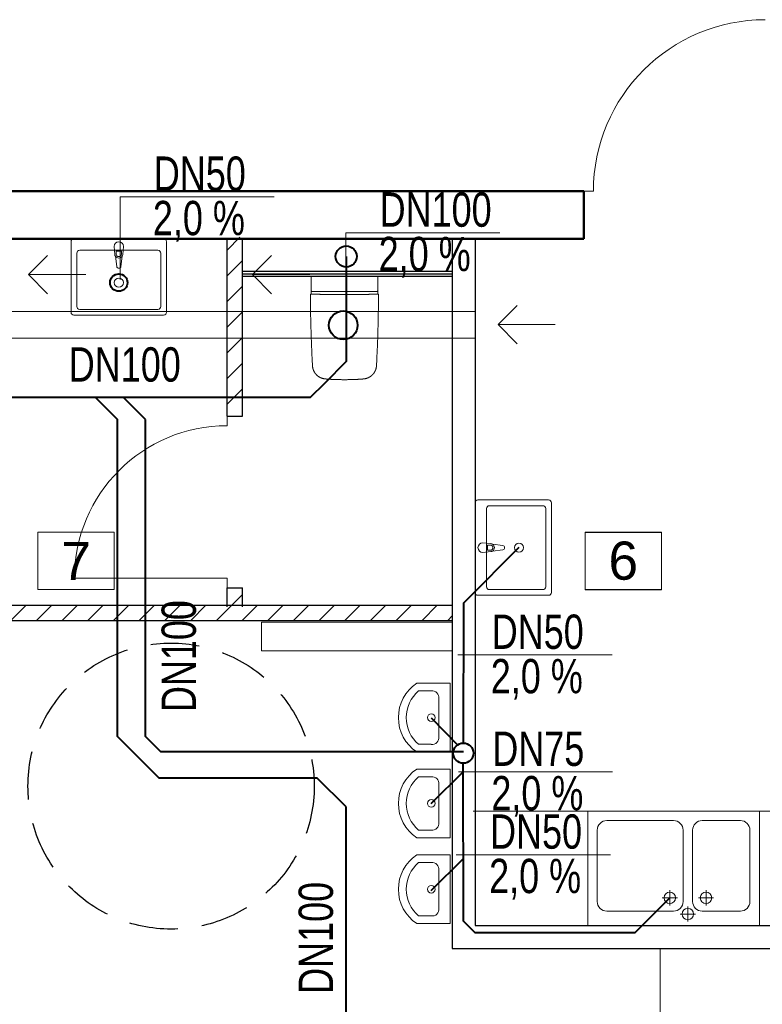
# Model space of a CAD drawing. Header units: millimetres. Extents: x 168402 to 202341, y 205146 to 229271.
# Tile 17 of 56: x 174425 to 174814, y 211263 to 211779. Entities that reach past the tile are written whole.
import ezdxf
from ezdxf.lldxf.tags import DXFTag

# ---------------------------------------------------------------- set-up
doc = ezdxf.new("R2010")
doc.units = ezdxf.units.MM
doc.linetypes.add('DASHED', pattern=[19.05, 12.7, -6.35])
doc.layers.get('0').update_dxf_attribs({"lineweight": 0})
doc.layers.add('IS_Kanalizacja_sanitarna_grawitacyjna', color=15, linetype='SOLID')
doc.layers.add('IS_Opisy_działek_Kanalizacja', color=7, linetype='SOLID', true_color=0x000000)
for name, color, linetype, lineweight in [('kreskowanie', 9, 'Continuous', 5), ('linia - gruba - projektowana', 170, 'Continuous', 50), ('linia - meble', 5, 'Continuous', 9), ('LINIA CIENKA', 7, 'Continuous', 13), ('LINIA GRUBA', 7, 'Continuous', 30), ('linie - kreskowanie', 9, 'Continuous', 5), ('OPISY', 251, 'Continuous', 9), ('WOD-KAN', 170, 'Continuous', 9), ('ŚCIANA G-K', 124, 'Continuous', 25)]:
    doc.layers.add(name, color=color, linetype=linetype, lineweight=lineweight)
doc.styles.add('simplex', font='arial.ttf')
doc.styles.get("Standard").update_dxf_attribs({"font": 'ARIALN.TTF', "width": 0.75})
tags = doc.linetypes.add('DASH', pattern=[15, 10, -5]).pattern_tags.tags
tags[6:7] = [DXFTag(74, 4), DXFTag(75, 0), DXFTag(340, '0'), DXFTag(46, 0.0), DXFTag(50, 0.0), DXFTag(44, 0.0), DXFTag(45, 0.0)]
tags[4:5] = [DXFTag(74, 4), DXFTag(75, 0), DXFTag(340, '0'), DXFTag(46, 0.0), DXFTag(50, 0.0), DXFTag(44, 0.0), DXFTag(45, 0.0)]
tags = doc.linetypes.add('SOLID', pattern=[10, 10, 0]).pattern_tags.tags
tags[6:7] = [DXFTag(74, 4), DXFTag(75, 0), DXFTag(340, '0'), DXFTag(46, 0.0), DXFTag(50, 0.0), DXFTag(44, 0.0), DXFTag(45, 0.0)]
tags[4:5] = [DXFTag(74, 4), DXFTag(75, 0), DXFTag(340, '0'), DXFTag(46, 0.0), DXFTag(50, 0.0), DXFTag(44, 0.0), DXFTag(45, 0.0)]

# ---------------------------------------------------------------- blocks, each defined once
blk = doc.blocks.new('G$C2A3AD980')
at = {"layer": 'kreskowanie'}
h = blk.add_hatch(dxfattribs=at)
h.set_pattern_fill('ANSI31', color=252, scale=3)
h.set_pattern_definition([(45, (-194529.262, -220674.9365), (-6.7351921, 6.7351921), [])])
h.paths.add_polyline_path([(1262.03, 908), (1289.03, 908), (1289.03, 916), (1262.03, 916)])
h.paths.add_polyline_path([(1521, 908), (1521, 916), (1289.03, 916), (1289.03, 908)])
h.paths.add_polyline_path([(1403, 926), (1403, 916), (1411, 916), (1411, 926)])
h.paths.add_polyline_path([(1403, 1016), (1411, 1016), (1411, 1108.91), (1403, 1108.91)])
at = {"layer": 'linia - gruba - projektowana', "color": 252}
for p, q in [((1265, 1133), (1590, 1133)), ((1290, 1108), (1590, 1108))]:
    blk.add_line(p, q, dxfattribs=at)
blk.add_lwpolyline([(1590, 1108), (1590, 1133)], dxfattribs=at)
at = {"layer": 'linia - meble', "color": 3}
for p, q in [((1519.99, 874.99), (1502.39, 874.99)), ((1519.99, 838.99), (1519.99, 874.99)), ((1503.39, 870.99), (1509.99, 870.99)), ((1513.99, 846.99), (1513.99, 866.99)), ((1509.99, 842.99), (1503.39, 842.99)), ((1519.99, 838.99), (1502.39, 838.99)), ((1519.99, 829.99), (1502.39, 829.99)), ((1519.99, 793.99), (1519.99, 829.99)), ((1503.39, 825.99), (1509.99, 825.99)), ((1513.99, 801.99), (1513.99, 821.99)), ((1509.99, 797.99), (1503.39, 797.99)), ((1519.99, 793.99), (1502.39, 793.99)), ((1519.99, 784.99), (1502.39, 784.99)), ((1519.99, 748.99), (1519.99, 784.99)), ((1503.39, 780.99), (1509.99, 780.99)), ((1513.99, 756.99), (1513.99, 776.99)), ((1519.99, 748.99), (1502.39, 748.99)), ((1509.99, 752.99), (1503.39, 752.99))]:
    blk.add_line(p, q, dxfattribs=at)
for centre in [(1509.99, 856.99), (1509.99, 811.99), (1509.99, 766.99)]:
    blk.add_circle(centre, 2, dxfattribs=at)
for centre, radius, start, end in [((1514.46, 856.99), 21.67, 123.855, 236.145), ((1515.21, 856.99), 18.33, 130.1905, 229.8095), ((1510.49, 867.49), 3.54, 351.8699, 98.1301), ((1510.49, 846.49), 3.54, 261.8699, 8.1301), ((1514.46, 811.99), 21.67, 123.855, 236.145), ((1515.21, 811.99), 18.33, 130.1905, 229.8095), ((1510.49, 822.49), 3.54, 351.8699, 98.1301), ((1510.49, 801.49), 3.54, 261.8699, 8.1301), ((1514.46, 766.99), 21.67, 123.855, 236.145), ((1515.21, 766.99), 18.33, 130.1905, 229.8095), ((1510.49, 777.49), 3.54, 351.8699, 98.1301), ((1510.49, 756.49), 3.54, 261.8699, 8.1301)]:
    blk.add_arc(centre, radius, start, end, dxfattribs=at)
at = {"layer": 'LINIA CIENKA', "color": 252}
for p, q in [((1590, 1133), (1595, 1133)), ((1308.97, 1099.3), (1298.97, 1089.3)), ((1426.3, 1099.3), (1416.3, 1089.3)), ((1298.97, 1089.3), (1328.97, 1089.3)), ((1308.97, 1079.3), (1298.97, 1089.3)), ((1416.3, 1089.3), (1446.3, 1089.3)), ((1426.3, 1079.3), (1416.3, 1089.3)), ((1411, 1070), (1403, 1070)), ((1555.03, 1073.09), (1545.03, 1063.09)), ((1545.03, 1063.09), (1575.03, 1063.09)), ((1555.03, 1053.09), (1545.03, 1063.09)), ((1411, 1056), (1403, 1056)), ((1403, 1015.09), (1403, 1010.09)), ((1403, 930.09), (1323, 930.09)), ((1403, 925.09), (1403, 930.09)), ((1532, 808), (1750, 808))]:
    blk.add_line(p, q, dxfattribs=at)
at = {"layer": 'LINIA CIENKA', "color": 252, "linetype": 'DASH'}
for p, q in [((1533, 1070), (1263, 1070)), ((1533, 1056), (1263, 1056))]:
    blk.add_line(p, q, dxfattribs=at)
at = {"layer": 'LINIA CIENKA', "color": 252}
for points in [[(1421, 892.09), (1521, 892.09), (1521, 907.09), (1421, 907.09)], [(1630, 736), (1720, 736), (1720, 676), (1630, 676)]]:
    blk.add_lwpolyline(points, close=True, dxfattribs=at)
for centre, radius in [((1685, 1133), 90), ((1403, 930.09), 80)]:
    blk.add_arc(centre, radius, 90, 180, dxfattribs=at)
at = {"layer": 'LINIA GRUBA', "color": 252}
for p, q in [((1403, 1015.09), (1403, 1108.09)), ((1411, 1015.09), (1411, 1108)), ((1521, 1108), (1521, 907.09)), ((1533, 1108), (1533, 748)), ((1403, 1015.09), (1411, 1015.09)), ((1403, 915.09), (1403, 925.09)), ((1403, 925.09), (1411, 925.09)), ((1411, 915.09), (1411, 925.09)), ((1263, 916), (1521, 916)), ((1263, 908), (1521, 908)), ((1521, 907.09), (1521, 736)), ((1533, 748), (1809.97, 748)), ((1521, 736), (1809.97, 736))]:
    blk.add_line(p, q, dxfattribs=at)
at = {"layer": 'linie - kreskowanie', "color": 252, "linetype": 'DASHED', "lineweight": -3, "ltscale": 2}
blk.add_circle((1373.66, 821.07), 75, dxfattribs=at)
at = {"layer": 'OPISY', "color": 252}
for points in [[(1303.9, 954.18), (1303.9, 924.18), (1343.9, 924.18), (1343.9, 954.18)], [(1590.64, 954.18), (1590.64, 924.18), (1630.64, 924.18), (1630.64, 954.18)], [(1590.67, 954.09), (1590.67, 924.09), (1630.67, 924.09), (1630.67, 954.09)]]:
    blk.add_lwpolyline(points, close=True, dxfattribs=at)
at = {"layer": 'WOD-KAN', "color": 3, "linetype": 'Continuous', "lineweight": 13}
for p, q in [((1321.26, 1106.59), (1321.26, 1069.59)), ((1369.76, 1108.09), (1322.76, 1108.09)), ((1371.26, 1069.59), (1371.26, 1106.59)), ((1324.26, 1100.59), (1324.26, 1072.59)), ((1366.76, 1102.09), (1325.76, 1102.09)), ((1344.16, 1099.9), (1343.76, 1104.09)), ((1344.9, 1101.6), (1344.9, 1100.11)), ((1347.62, 1101.6), (1344.9, 1101.6)), ((1347.62, 1100.11), (1347.62, 1101.6)), ((1348.76, 1104.09), (1348.36, 1099.9)), ((1368.26, 1072.59), (1368.26, 1100.59)), ((1345.15, 1093.65), (1344.48, 1098.94)), ((1348.03, 1098.94), (1347.37, 1093.65)), ((1325.76, 1071.09), (1366.76, 1071.09)), ((1322.76, 1068.09), (1369.76, 1068.09)), ((1571.5, 971.14), (1534.5, 971.14)), ((1533, 969.64), (1533, 922.64)), ((1539, 966.64), (1539, 925.64)), ((1568.5, 968.14), (1540.5, 968.14)), ((1570, 925.64), (1570, 966.64)), ((1573, 922.64), (1573, 969.64)), ((1537, 948.64), (1541.2, 948.24)), ((1540.98, 947.5), (1539.49, 947.5)), ((1539.49, 947.5), (1539.49, 944.78)), ((1542.15, 947.91), (1547.44, 947.25)), ((1547.44, 945.03), (1542.15, 944.36)), ((1541.2, 944.04), (1537, 943.64)), ((1539.49, 944.78), (1540.98, 944.78)), ((1534.5, 921.14), (1571.5, 921.14)), ((1540.5, 924.14), (1568.5, 924.14)), ((1635, 766.5), (1635, 758.5)), ((1654, 766.5), (1654, 758.5)), ((1639, 762.5), (1631, 762.5)), ((1650, 762.5), (1658, 762.5)), ((1648.5, 754), (1640.5, 754)), ((1644.5, 758), (1644.5, 750))]:
    blk.add_line(p, q, dxfattribs=at)
at = {"layer": 'WOD-KAN', "color": 3}
for p, q in [((1447.01, 1085.48), (1447, 1083.96)), ((1447.02, 1087), (1447.01, 1085.48)), ((1447.03, 1088.52), (1447.02, 1087)), ((1447.08, 1088.52), (1447.03, 1088.52)), ((1447.77, 1088.52), (1447.07, 1088.52)), ((1447.17, 1088.52), (1447.08, 1088.52)), ((1447.38, 1088.52), (1447.17, 1088.52)), ((1447.54, 1088.52), (1447.38, 1088.52)), ((1447.63, 1088.52), (1447.54, 1088.52)), ((1449.68, 1088.52), (1447.77, 1088.52)), ((1481.28, 1088.52), (1449.68, 1088.52)), ((1481.99, 1088.52), (1481.28, 1088.52)), ((1481.43, 1088.52), (1482.02, 1088.52)), ((1482.02, 1088.52), (1482.04, 1087)), ((1482.04, 1087), (1482.04, 1085.48)), ((1482.04, 1085.48), (1482.05, 1083.96)), ((1447, 1083.96), (1447, 1082.44)), ((1447, 1082.44), (1447, 1080.92)), ((1447, 1080.81), (1447, 1080.91)), ((1447, 1080.91), (1447, 1080.87)), ((1447, 1080.87), (1447.01, 1080.84)), ((1447, 1080.7), (1447, 1080.81)), ((1447, 1080.46), (1447, 1080.7)), ((1447, 1080.33), (1447, 1080.46)), ((1447, 1080.21), (1447, 1080.33)), ((1447, 1080.08), (1447, 1080.21)), ((1447, 1079.07), (1447, 1080.08)), ((1447.01, 1080.84), (1447.02, 1080.8)), ((1447.02, 1080.8), (1447.04, 1080.77)), ((1447.04, 1080.77), (1447.06, 1080.73)), ((1447.06, 1080.73), (1447.09, 1080.7)), ((1447.09, 1080.7), (1447.12, 1080.67)), ((1447.12, 1080.67), (1447.15, 1080.64)), ((1447.15, 1080.64), (1447.19, 1080.62)), ((1447.19, 1080.62), (1447.24, 1080.6)), ((1447.24, 1080.6), (1447.28, 1080.58)), ((1447.28, 1080.58), (1447.33, 1080.56)), ((1447.33, 1080.56), (1447.38, 1080.54)), ((1447.38, 1080.54), (1447.43, 1080.53)), ((1447.43, 1080.53), (1447.49, 1080.52)), ((1447.49, 1080.52), (1447.54, 1080.52)), ((1447.54, 1080.52), (1447.6, 1080.52)), ((1447.6, 1080.52), (1464.53, 1080.52)), ((1464.53, 1080.52), (1481.45, 1080.52)), ((1481.45, 1080.52), (1481.51, 1080.52)), ((1481.51, 1080.52), (1481.56, 1080.52)), ((1481.56, 1080.52), (1481.62, 1080.53)), ((1481.62, 1080.53), (1481.67, 1080.54)), ((1481.67, 1080.54), (1481.72, 1080.56)), ((1481.72, 1080.56), (1481.77, 1080.58)), ((1481.77, 1080.58), (1481.82, 1080.6)), ((1481.82, 1080.6), (1481.86, 1080.62)), ((1481.86, 1080.62), (1481.9, 1080.64)), ((1481.9, 1080.64), (1481.93, 1080.67)), ((1481.93, 1080.67), (1481.96, 1080.7)), ((1481.96, 1080.7), (1481.99, 1080.73)), ((1481.99, 1080.73), (1482.01, 1080.77)), ((1482.01, 1080.77), (1482.03, 1080.8)), ((1482.03, 1080.8), (1482.04, 1080.84)), ((1482.04, 1080.84), (1482.05, 1080.87)), ((1482.05, 1083.96), (1482.05, 1082.44)), ((1482.05, 1082.44), (1482.05, 1080.92)), ((1482.05, 1080.87), (1482.05, 1080.91)), ((1482.05, 1080.91), (1482.05, 1080.81)), ((1482.05, 1080.81), (1482.05, 1080.7)), ((1482.05, 1080.7), (1482.05, 1080.46)), ((1482.05, 1080.46), (1482.05, 1080.33)), ((1482.05, 1080.33), (1482.05, 1080.21)), ((1482.05, 1080.21), (1482.05, 1080.08)), ((1482.05, 1080.08), (1482.05, 1079.07)), ((1446.72, 1078.67), (1446.71, 1078.56)), ((1446.71, 1078.56), (1446.71, 1078.45)), ((1446.71, 1078.45), (1446.71, 1078.32)), ((1446.71, 1078.32), (1446.71, 1078.2)), ((1446.71, 1078.2), (1446.71, 1078.07)), ((1446.71, 1078.07), (1446.71, 1077.84)), ((1446.71, 1077.84), (1446.71, 1077.61)), ((1446.71, 1077.61), (1446.71, 1077.39)), ((1446.71, 1077.39), (1446.71, 1077.16)), ((1446.71, 1077.16), (1446.71, 1076.93)), ((1446.71, 1076.93), (1446.71, 1076.7)), ((1446.71, 1076.7), (1446.71, 1076.47)), ((1446.71, 1076.47), (1446.71, 1076.24)), ((1446.71, 1076.24), (1446.72, 1075.16)), ((1446.73, 1078.88), (1446.72, 1078.85)), ((1446.72, 1078.85), (1446.72, 1078.76)), ((1446.72, 1078.76), (1446.72, 1078.67)), ((1446.72, 1075.16), (1446.73, 1074.07)), ((1446.74, 1078.91), (1446.73, 1078.88)), ((1446.73, 1074.07), (1446.74, 1072.99)), ((1446.75, 1078.94), (1446.74, 1078.91)), ((1446.77, 1078.96), (1446.75, 1078.94)), ((1446.78, 1078.98), (1446.77, 1078.96)), ((1446.8, 1079), (1446.78, 1078.98)), ((1446.83, 1079.02), (1446.8, 1079)), ((1446.84, 1079.03), (1446.83, 1079.02)), ((1446.85, 1079.03), (1446.84, 1079.03)), ((1446.86, 1079.04), (1446.85, 1079.03)), ((1446.87, 1079.04), (1446.86, 1079.04)), ((1446.88, 1079.04), (1446.87, 1079.04)), ((1446.89, 1079.05), (1446.88, 1079.04)), ((1446.9, 1079.05), (1446.89, 1079.05)), ((1446.91, 1079.06), (1446.9, 1079.05)), ((1446.92, 1079.06), (1446.91, 1079.06)), ((1446.94, 1079.06), (1446.92, 1079.06)), ((1446.95, 1079.06), (1446.94, 1079.06)), ((1446.96, 1079.07), (1446.95, 1079.06)), ((1446.97, 1079.07), (1446.96, 1079.07)), ((1446.98, 1079.07), (1446.97, 1079.07)), ((1447, 1079.07), (1446.98, 1079.07)), ((1447.01, 1079.07), (1447, 1079.07)), ((1447.02, 1079.07), (1447.01, 1079.07)), ((1447.04, 1079.07), (1447.02, 1079.07)), ((1447.05, 1079.07), (1447.04, 1079.07)), ((1447.61, 1079.07), (1447.05, 1079.07)), ((1447.85, 1079.07), (1447.61, 1079.07)), ((1448.08, 1079.07), (1447.85, 1079.07)), ((1448.32, 1079.07), (1448.08, 1079.07)), ((1448.55, 1079.06), (1448.32, 1079.07)), ((1448.78, 1079.06), (1448.55, 1079.06)), ((1449.01, 1079.05), (1448.78, 1079.06)), ((1449.24, 1079.05), (1449.01, 1079.05)), ((1449.48, 1079.04), (1449.24, 1079.05)), ((1449.71, 1079.04), (1449.48, 1079.04)), ((1449.94, 1079.03), (1449.71, 1079.04)), ((1450.17, 1079.02), (1449.94, 1079.03)), ((1450.4, 1079.01), (1450.17, 1079.02)), ((1450.63, 1079.01), (1450.4, 1079.01)), ((1451.09, 1078.99), (1450.63, 1079.01)), ((1451.32, 1078.98), (1451.09, 1078.99)), ((1451.55, 1078.98), (1451.32, 1078.98)), ((1451.78, 1078.97), (1451.55, 1078.98)), ((1452.01, 1078.96), (1451.78, 1078.97)), ((1452.24, 1078.95), (1452.01, 1078.96)), ((1452.47, 1078.95), (1452.24, 1078.95)), ((1452.71, 1078.94), (1452.47, 1078.95)), ((1452.94, 1078.94), (1452.71, 1078.94)), ((1453.17, 1078.93), (1452.94, 1078.94)), ((1453.4, 1078.93), (1453.17, 1078.93)), ((1453.63, 1078.93), (1453.4, 1078.93)), ((1453.87, 1078.92), (1453.63, 1078.93)), ((1454.1, 1078.92), (1453.87, 1078.92)), ((1454.13, 1078.92), (1454.1, 1078.92)), ((1454.16, 1078.92), (1454.13, 1078.92)), ((1454.19, 1078.92), (1454.16, 1078.92)), ((1454.22, 1078.92), (1454.19, 1078.92)), ((1454.25, 1078.92), (1454.22, 1078.92)), ((1454.27, 1078.92), (1454.25, 1078.92)), ((1454.3, 1078.92), (1454.27, 1078.92)), ((1474.95, 1078.92), (1454.3, 1078.92)), ((1474.78, 1078.92), (1474.75, 1078.92)), ((1474.81, 1078.92), (1474.78, 1078.92)), ((1474.84, 1078.92), (1474.81, 1078.92)), ((1474.86, 1078.92), (1474.84, 1078.92)), ((1474.89, 1078.92), (1474.86, 1078.92)), ((1474.92, 1078.92), (1474.89, 1078.92)), ((1474.95, 1078.92), (1474.92, 1078.92)), ((1475.18, 1078.92), (1474.95, 1078.92)), ((1475.42, 1078.93), (1475.18, 1078.92)), ((1475.65, 1078.93), (1475.42, 1078.93)), ((1475.88, 1078.93), (1475.65, 1078.93)), ((1476.12, 1078.94), (1475.88, 1078.93)), ((1476.35, 1078.94), (1476.12, 1078.94)), ((1476.58, 1078.95), (1476.35, 1078.94)), ((1476.81, 1078.95), (1476.58, 1078.95)), ((1477.04, 1078.96), (1476.81, 1078.95)), ((1477.27, 1078.97), (1477.04, 1078.96)), ((1477.5, 1078.98), (1477.27, 1078.97)), ((1477.73, 1078.98), (1477.5, 1078.98)), ((1477.96, 1078.99), (1477.73, 1078.98)), ((1478.42, 1079.01), (1477.96, 1078.99)), ((1478.65, 1079.01), (1478.42, 1079.01)), ((1478.88, 1079.02), (1478.65, 1079.01)), ((1479.11, 1079.03), (1478.88, 1079.02)), ((1479.34, 1079.04), (1479.11, 1079.03)), ((1479.58, 1079.04), (1479.34, 1079.04)), ((1479.81, 1079.05), (1479.58, 1079.04)), ((1480.04, 1079.05), (1479.81, 1079.05)), ((1480.27, 1079.06), (1480.04, 1079.05)), ((1480.5, 1079.06), (1480.27, 1079.06)), ((1480.74, 1079.07), (1480.5, 1079.06)), ((1480.97, 1079.07), (1480.74, 1079.07)), ((1481.2, 1079.07), (1480.97, 1079.07)), ((1481.44, 1079.07), (1481.2, 1079.07)), ((1482, 1079.07), (1481.44, 1079.07)), ((1482.02, 1079.07), (1482, 1079.07)), ((1482.03, 1079.07), (1482.02, 1079.07)), ((1482.04, 1079.07), (1482.03, 1079.07)), ((1482.06, 1079.07), (1482.04, 1079.07)), ((1482.07, 1079.07), (1482.06, 1079.07)), ((1482.08, 1079.07), (1482.07, 1079.07)), ((1482.09, 1079.07), (1482.08, 1079.07)), ((1482.1, 1079.06), (1482.09, 1079.07)), ((1482.11, 1079.06), (1482.1, 1079.06)), ((1482.13, 1079.06), (1482.11, 1079.06)), ((1482.14, 1079.06), (1482.13, 1079.06)), ((1482.15, 1079.05), (1482.14, 1079.06)), ((1482.16, 1079.05), (1482.15, 1079.05)), ((1482.18, 1079.04), (1482.16, 1079.05)), ((1482.19, 1079.04), (1482.18, 1079.04)), ((1482.2, 1079.04), (1482.19, 1079.04)), ((1482.21, 1079.03), (1482.2, 1079.04)), ((1482.22, 1079.03), (1482.21, 1079.03)), ((1482.23, 1079.02), (1482.22, 1079.03)), ((1482.25, 1079), (1482.23, 1079.02)), ((1482.27, 1078.98), (1482.25, 1079)), ((1482.29, 1078.96), (1482.27, 1078.98)), ((1482.3, 1078.94), (1482.29, 1078.96)), ((1482.31, 1078.91), (1482.3, 1078.94)), ((1482.32, 1078.88), (1482.31, 1078.91)), ((1482.31, 1072.99), (1482.32, 1074.07)), ((1482.33, 1078.85), (1482.32, 1078.88)), ((1482.32, 1074.07), (1482.33, 1075.16)), ((1482.33, 1078.76), (1482.33, 1078.85)), ((1482.34, 1078.67), (1482.33, 1078.76)), ((1482.33, 1075.16), (1482.34, 1076.24)), ((1482.34, 1078.56), (1482.34, 1078.67)), ((1482.34, 1078.45), (1482.34, 1078.56)), ((1482.34, 1078.32), (1482.34, 1078.45)), ((1482.35, 1078.2), (1482.34, 1078.32)), ((1482.34, 1077.84), (1482.35, 1078.07)), ((1482.34, 1077.61), (1482.34, 1077.84)), ((1482.34, 1077.39), (1482.34, 1077.61)), ((1482.34, 1077.16), (1482.34, 1077.39)), ((1482.34, 1076.93), (1482.34, 1077.16)), ((1482.34, 1076.7), (1482.34, 1076.93)), ((1482.34, 1076.47), (1482.34, 1076.7)), ((1482.34, 1076.24), (1482.34, 1076.47)), ((1482.35, 1078.07), (1482.35, 1078.2)), ((1446.74, 1072.99), (1446.75, 1071.9)), ((1446.75, 1071.9), (1446.76, 1070.81)), ((1446.76, 1070.81), (1446.78, 1069.73)), ((1446.78, 1069.73), (1446.8, 1068.64)), ((1482.26, 1068.64), (1482.27, 1069.73)), ((1482.27, 1069.73), (1482.29, 1070.81)), ((1482.29, 1070.81), (1482.3, 1071.9)), ((1482.3, 1071.9), (1482.31, 1072.99)), ((1446.8, 1068.64), (1446.81, 1067.55)), ((1446.81, 1067.55), (1446.83, 1066.47)), ((1446.83, 1066.47), (1446.86, 1065.38)), ((1446.86, 1065.38), (1446.88, 1064.3)), ((1446.88, 1064.3), (1446.9, 1063.21)), ((1482.15, 1063.21), (1482.17, 1064.3)), ((1482.17, 1064.3), (1482.2, 1065.38)), ((1482.2, 1065.38), (1482.22, 1066.47)), ((1482.22, 1066.47), (1482.24, 1067.55)), ((1482.24, 1067.55), (1482.26, 1068.64)), ((1446.9, 1063.21), (1446.93, 1062.12)), ((1446.93, 1062.12), (1446.96, 1061.04)), ((1446.96, 1061.04), (1446.99, 1059.95)), ((1446.99, 1059.95), (1447.02, 1058.87)), ((1447.02, 1058.87), (1447.06, 1057.78)), ((1482, 1057.78), (1482.03, 1058.87)), ((1482.03, 1058.87), (1482.06, 1059.95)), ((1482.06, 1059.95), (1482.09, 1061.04)), ((1482.09, 1061.04), (1482.12, 1062.12)), ((1482.12, 1062.12), (1482.15, 1063.21)), ((1447.06, 1057.78), (1447.09, 1056.7)), ((1447.09, 1056.7), (1447.13, 1055.61)), ((1447.13, 1055.61), (1447.17, 1054.52)), ((1447.17, 1054.52), (1447.21, 1053.44)), ((1447.21, 1053.44), (1447.25, 1052.35)), ((1481.8, 1052.35), (1481.85, 1053.44)), ((1481.85, 1053.44), (1481.89, 1054.52)), ((1481.89, 1054.52), (1481.93, 1055.61)), ((1481.93, 1055.61), (1481.96, 1056.7)), ((1481.96, 1056.7), (1482, 1057.78)), ((1447.25, 1052.35), (1447.29, 1051.27)), ((1447.29, 1051.27), (1447.34, 1050.18)), ((1447.34, 1050.18), (1447.38, 1049.1)), ((1447.38, 1049.1), (1447.43, 1048.01)), ((1481.62, 1048.01), (1481.67, 1049.1)), ((1481.67, 1049.1), (1481.72, 1050.18)), ((1481.72, 1050.18), (1481.76, 1051.27)), ((1481.76, 1051.27), (1481.8, 1052.35)), ((1447.43, 1048.01), (1447.48, 1046.93)), ((1447.48, 1046.93), (1447.53, 1045.84)), ((1447.53, 1045.84), (1447.59, 1044.76)), ((1447.59, 1044.76), (1447.64, 1043.67)), ((1447.64, 1043.67), (1447.7, 1042.59)), ((1481.35, 1042.59), (1481.41, 1043.67)), ((1481.41, 1043.67), (1481.46, 1044.76)), ((1481.46, 1044.76), (1481.52, 1045.84)), ((1481.52, 1045.84), (1481.57, 1046.93)), ((1481.57, 1046.93), (1481.62, 1048.01)), ((1447.7, 1042.59), (1447.76, 1041.5)), ((1447.76, 1041.43), (1447.76, 1041.5)), ((1447.77, 1041.36), (1447.76, 1041.43)), ((1447.77, 1041.29), (1447.77, 1041.36)), ((1447.78, 1041.22), (1447.77, 1041.29)), ((1447.79, 1041.14), (1447.78, 1041.22)), ((1447.79, 1041.07), (1447.79, 1041.14)), ((1447.8, 1041), (1447.79, 1041.07)), ((1447.81, 1040.93), (1447.8, 1041)), ((1447.82, 1040.85), (1447.81, 1040.93)), ((1447.83, 1040.78), (1447.82, 1040.85)), ((1447.85, 1040.71), (1447.83, 1040.78)), ((1447.86, 1040.64), (1447.85, 1040.71)), ((1447.87, 1040.56), (1447.86, 1040.64)), ((1447.89, 1040.49), (1447.87, 1040.56)), ((1447.9, 1040.42), (1447.89, 1040.49)), ((1447.92, 1040.34), (1447.9, 1040.42)), ((1447.93, 1040.27), (1447.92, 1040.34)), ((1447.95, 1040.2), (1447.93, 1040.27)), ((1447.97, 1040.12), (1447.95, 1040.2)), ((1447.99, 1040.05), (1447.97, 1040.12)), ((1448.01, 1039.98), (1447.99, 1040.05)), ((1448.03, 1039.9), (1448.01, 1039.98)), ((1448.05, 1039.83), (1448.03, 1039.9)), ((1448.07, 1039.76), (1448.05, 1039.83)), ((1448.09, 1039.68), (1448.07, 1039.76)), ((1448.12, 1039.61), (1448.09, 1039.68)), ((1448.14, 1039.54), (1448.12, 1039.61)), ((1448.17, 1039.47), (1448.14, 1039.54)), ((1448.19, 1039.39), (1448.17, 1039.47)), ((1448.22, 1039.32), (1448.19, 1039.39)), ((1448.25, 1039.25), (1448.22, 1039.32)), ((1448.28, 1039.18), (1448.25, 1039.25)), ((1448.31, 1039.1), (1448.28, 1039.18)), ((1448.34, 1039.03), (1448.31, 1039.1)), ((1448.37, 1038.96), (1448.34, 1039.03)), ((1448.4, 1038.89), (1448.37, 1038.96)), ((1448.43, 1038.82), (1448.4, 1038.89)), ((1448.47, 1038.75), (1448.43, 1038.82)), ((1448.5, 1038.68), (1448.47, 1038.75)), ((1448.53, 1038.61), (1448.5, 1038.68)), ((1448.57, 1038.54), (1448.53, 1038.61)), ((1448.61, 1038.47), (1448.57, 1038.54)), ((1448.65, 1038.4), (1448.61, 1038.47)), ((1448.68, 1038.33), (1448.65, 1038.4)), ((1448.72, 1038.26), (1448.68, 1038.33)), ((1448.76, 1038.19), (1448.72, 1038.26)), ((1448.8, 1038.12), (1448.76, 1038.19)), ((1448.85, 1038.05), (1448.8, 1038.12)), ((1448.89, 1037.99), (1448.85, 1038.05)), ((1448.93, 1037.92), (1448.89, 1037.99)), ((1448.97, 1037.85), (1448.93, 1037.92)), ((1480.08, 1037.85), (1480.12, 1037.92)), ((1480.12, 1037.92), (1480.16, 1037.99)), ((1480.16, 1037.99), (1480.21, 1038.05)), ((1480.21, 1038.05), (1480.25, 1038.12)), ((1480.25, 1038.12), (1480.29, 1038.19)), ((1480.29, 1038.19), (1480.33, 1038.26)), ((1480.33, 1038.26), (1480.37, 1038.33)), ((1480.37, 1038.33), (1480.41, 1038.4)), ((1480.41, 1038.4), (1480.44, 1038.47)), ((1480.44, 1038.47), (1480.48, 1038.54)), ((1480.48, 1038.54), (1480.52, 1038.61)), ((1480.52, 1038.61), (1480.55, 1038.68)), ((1480.55, 1038.68), (1480.59, 1038.75)), ((1480.59, 1038.75), (1480.62, 1038.82)), ((1480.62, 1038.82), (1480.65, 1038.89)), ((1480.65, 1038.89), (1480.69, 1038.96)), ((1480.69, 1038.96), (1480.72, 1039.03)), ((1480.72, 1039.03), (1480.75, 1039.1)), ((1480.75, 1039.1), (1480.78, 1039.18)), ((1480.78, 1039.18), (1480.8, 1039.25)), ((1480.8, 1039.25), (1480.83, 1039.32)), ((1480.83, 1039.32), (1480.86, 1039.39)), ((1480.86, 1039.39), (1480.89, 1039.47)), ((1480.89, 1039.47), (1480.91, 1039.54)), ((1480.91, 1039.54), (1480.94, 1039.61)), ((1480.94, 1039.61), (1480.96, 1039.68)), ((1480.96, 1039.68), (1480.98, 1039.76)), ((1480.98, 1039.76), (1481, 1039.83)), ((1481, 1039.83), (1481.03, 1039.9)), ((1481.03, 1039.9), (1481.05, 1039.98)), ((1481.05, 1039.98), (1481.07, 1040.05)), ((1481.07, 1040.05), (1481.08, 1040.12)), ((1481.08, 1040.12), (1481.1, 1040.2)), ((1481.1, 1040.2), (1481.12, 1040.27)), ((1481.12, 1040.27), (1481.14, 1040.34)), ((1481.14, 1040.34), (1481.15, 1040.42)), ((1481.15, 1040.42), (1481.17, 1040.49)), ((1481.17, 1040.49), (1481.18, 1040.56)), ((1481.18, 1040.56), (1481.19, 1040.64)), ((1481.19, 1040.64), (1481.21, 1040.71)), ((1481.21, 1040.71), (1481.22, 1040.78)), ((1481.22, 1040.78), (1481.23, 1040.85)), ((1481.23, 1040.85), (1481.24, 1040.93)), ((1481.24, 1040.93), (1481.25, 1041)), ((1481.25, 1041), (1481.26, 1041.07)), ((1481.26, 1041.07), (1481.27, 1041.14)), ((1481.27, 1041.22), (1481.28, 1041.29)), ((1481.27, 1041.14), (1481.27, 1041.22)), ((1481.28, 1041.36), (1481.29, 1041.43)), ((1481.28, 1041.29), (1481.28, 1041.36)), ((1481.29, 1041.5), (1481.35, 1042.59)), ((1481.29, 1041.43), (1481.29, 1041.5)), ((1449.02, 1037.79), (1448.97, 1037.85)), ((1449.06, 1037.72), (1449.02, 1037.79)), ((1449.11, 1037.66), (1449.06, 1037.72)), ((1449.16, 1037.59), (1449.11, 1037.66)), ((1449.21, 1037.53), (1449.16, 1037.59)), ((1449.25, 1037.46), (1449.21, 1037.53)), ((1449.3, 1037.4), (1449.25, 1037.46)), ((1449.35, 1037.34), (1449.3, 1037.4)), ((1449.4, 1037.28), (1449.35, 1037.34)), ((1449.45, 1037.21), (1449.4, 1037.28)), ((1449.51, 1037.15), (1449.45, 1037.21)), ((1449.56, 1037.09), (1449.51, 1037.15)), ((1449.61, 1037.03), (1449.56, 1037.09)), ((1449.67, 1036.97), (1449.61, 1037.03)), ((1449.72, 1036.91), (1449.67, 1036.97)), ((1449.78, 1036.86), (1449.72, 1036.91)), ((1449.83, 1036.8), (1449.78, 1036.86)), ((1449.89, 1036.74), (1449.83, 1036.8)), ((1449.94, 1036.68), (1449.89, 1036.74)), ((1450, 1036.63), (1449.94, 1036.68)), ((1450.06, 1036.57), (1450, 1036.63)), ((1450.12, 1036.52), (1450.06, 1036.57)), ((1450.18, 1036.47), (1450.12, 1036.52)), ((1450.24, 1036.41), (1450.18, 1036.47)), ((1450.3, 1036.36), (1450.24, 1036.41)), ((1450.36, 1036.31), (1450.3, 1036.36)), ((1450.42, 1036.26), (1450.36, 1036.31)), ((1450.48, 1036.21), (1450.42, 1036.26)), ((1450.55, 1036.16), (1450.48, 1036.21)), ((1450.61, 1036.11), (1450.55, 1036.16)), ((1450.67, 1036.06), (1450.61, 1036.11)), ((1450.74, 1036.02), (1450.67, 1036.06)), ((1450.8, 1035.97), (1450.74, 1036.02)), ((1450.86, 1035.92), (1450.8, 1035.97)), ((1450.93, 1035.88), (1450.86, 1035.92)), ((1451, 1035.83), (1450.93, 1035.88)), ((1451.06, 1035.79), (1451, 1035.83)), ((1451.13, 1035.75), (1451.06, 1035.79)), ((1451.19, 1035.71), (1451.13, 1035.75)), ((1451.26, 1035.67), (1451.19, 1035.71)), ((1451.33, 1035.63), (1451.26, 1035.67)), ((1451.4, 1035.59), (1451.33, 1035.63)), ((1451.46, 1035.55), (1451.4, 1035.59)), ((1451.53, 1035.51), (1451.46, 1035.55)), ((1451.6, 1035.47), (1451.53, 1035.51)), ((1451.67, 1035.44), (1451.6, 1035.47)), ((1451.74, 1035.4), (1451.67, 1035.44)), ((1451.81, 1035.37), (1451.74, 1035.4)), ((1451.88, 1035.33), (1451.81, 1035.37)), ((1451.95, 1035.3), (1451.88, 1035.33)), ((1452.02, 1035.27), (1451.95, 1035.3)), ((1452.09, 1035.24), (1452.02, 1035.27)), ((1452.16, 1035.2), (1452.09, 1035.24)), ((1452.23, 1035.18), (1452.16, 1035.2)), ((1452.3, 1035.15), (1452.23, 1035.18)), ((1452.37, 1035.12), (1452.3, 1035.15)), ((1452.44, 1035.09), (1452.37, 1035.12)), ((1452.51, 1035.06), (1452.44, 1035.09)), ((1452.58, 1035.04), (1452.51, 1035.06)), ((1452.65, 1035.01), (1452.58, 1035.04)), ((1452.72, 1034.99), (1452.65, 1035.01)), ((1452.79, 1034.97), (1452.72, 1034.99)), ((1452.86, 1034.94), (1452.79, 1034.97)), ((1452.94, 1034.92), (1452.86, 1034.94)), ((1453.01, 1034.9), (1452.94, 1034.92)), ((1453.08, 1034.88), (1453.01, 1034.9)), ((1453.15, 1034.86), (1453.08, 1034.88)), ((1453.22, 1034.84), (1453.15, 1034.86)), ((1453.29, 1034.82), (1453.22, 1034.84)), ((1453.36, 1034.81), (1453.29, 1034.82)), ((1453.43, 1034.79), (1453.36, 1034.81)), ((1453.5, 1034.77), (1453.43, 1034.79)), ((1453.57, 1034.76), (1453.5, 1034.77)), ((1453.65, 1034.75), (1453.57, 1034.76)), ((1453.72, 1034.73), (1453.65, 1034.75)), ((1453.79, 1034.72), (1453.72, 1034.73)), ((1453.86, 1034.71), (1453.79, 1034.72)), ((1453.95, 1034.69), (1453.86, 1034.71)), ((1454.04, 1034.68), (1453.95, 1034.69)), ((1454.13, 1034.67), (1454.04, 1034.68)), ((1454.22, 1034.65), (1454.13, 1034.67)), ((1454.31, 1034.64), (1454.22, 1034.65)), ((1454.4, 1034.63), (1454.31, 1034.64)), ((1454.49, 1034.62), (1454.4, 1034.63)), ((1454.58, 1034.61), (1454.49, 1034.62)), ((1454.67, 1034.6), (1454.58, 1034.61)), ((1454.76, 1034.59), (1454.67, 1034.6)), ((1454.85, 1034.58), (1454.76, 1034.59)), ((1454.94, 1034.57), (1454.85, 1034.58)), ((1455.03, 1034.56), (1454.94, 1034.57)), ((1455.12, 1034.55), (1455.03, 1034.56)), ((1455.21, 1034.55), (1455.12, 1034.55)), ((1455.3, 1034.54), (1455.21, 1034.55)), ((1455.3, 1034.54), (1455.59, 1034.52)), ((1455.3, 1034.54), (1455.59, 1034.52)), ((1455.59, 1034.52), (1455.88, 1034.5)), ((1455.59, 1034.52), (1455.88, 1034.5)), ((1455.88, 1034.5), (1456.17, 1034.48)), ((1455.88, 1034.5), (1456.17, 1034.48)), ((1456.17, 1034.48), (1456.45, 1034.46)), ((1456.17, 1034.48), (1456.45, 1034.46)), ((1456.45, 1034.46), (1456.74, 1034.45)), ((1456.45, 1034.46), (1456.74, 1034.45)), ((1456.74, 1034.45), (1457.03, 1034.43)), ((1456.74, 1034.45), (1457.03, 1034.43)), ((1457.03, 1034.43), (1457.32, 1034.41)), ((1457.03, 1034.43), (1457.32, 1034.41)), ((1457.32, 1034.41), (1457.61, 1034.4)), ((1457.32, 1034.41), (1457.61, 1034.4)), ((1457.61, 1034.4), (1457.89, 1034.38)), ((1457.61, 1034.4), (1457.89, 1034.38)), ((1457.89, 1034.38), (1458.18, 1034.37)), ((1457.89, 1034.38), (1458.18, 1034.37)), ((1458.18, 1034.37), (1458.47, 1034.35)), ((1458.18, 1034.37), (1458.47, 1034.35)), ((1458.47, 1034.35), (1458.76, 1034.34)), ((1458.47, 1034.35), (1458.76, 1034.34)), ((1458.76, 1034.34), (1459.05, 1034.33)), ((1458.76, 1034.34), (1459.05, 1034.33)), ((1459.05, 1034.33), (1459.34, 1034.32)), ((1459.05, 1034.33), (1459.34, 1034.32)), ((1459.34, 1034.32), (1459.62, 1034.31)), ((1459.34, 1034.32), (1459.62, 1034.31)), ((1459.62, 1034.31), (1459.91, 1034.3)), ((1459.62, 1034.31), (1459.91, 1034.3)), ((1459.91, 1034.3), (1460.2, 1034.29)), ((1459.91, 1034.3), (1460.2, 1034.29)), ((1460.2, 1034.29), (1460.49, 1034.28)), ((1460.2, 1034.29), (1460.49, 1034.28)), ((1460.49, 1034.28), (1460.78, 1034.27)), ((1460.49, 1034.28), (1460.78, 1034.27)), ((1460.78, 1034.27), (1461.07, 1034.26)), ((1460.78, 1034.27), (1461.07, 1034.26)), ((1461.07, 1034.26), (1461.35, 1034.25)), ((1461.07, 1034.26), (1461.35, 1034.25)), ((1461.35, 1034.25), (1461.64, 1034.25)), ((1461.35, 1034.25), (1461.64, 1034.25)), ((1461.64, 1034.25), (1461.93, 1034.24)), ((1461.64, 1034.25), (1461.93, 1034.24)), ((1461.93, 1034.24), (1462.22, 1034.24)), ((1461.93, 1034.24), (1462.22, 1034.24)), ((1462.22, 1034.24), (1462.51, 1034.23)), ((1462.22, 1034.24), (1462.51, 1034.23)), ((1462.51, 1034.23), (1462.8, 1034.23)), ((1462.51, 1034.23), (1462.8, 1034.23)), ((1462.8, 1034.23), (1463.08, 1034.22)), ((1462.8, 1034.23), (1463.08, 1034.22)), ((1463.08, 1034.22), (1463.37, 1034.22)), ((1463.08, 1034.22), (1463.37, 1034.22)), ((1463.37, 1034.22), (1463.66, 1034.22)), ((1463.37, 1034.22), (1463.66, 1034.22)), ((1463.66, 1034.22), (1463.95, 1034.22)), ((1463.66, 1034.22), (1463.95, 1034.22)), ((1463.95, 1034.22), (1464.24, 1034.22)), ((1463.95, 1034.22), (1464.24, 1034.22)), ((1464.24, 1034.22), (1464.53, 1034.22)), ((1464.24, 1034.22), (1464.53, 1034.22)), ((1464.53, 1034.22), (1464.81, 1034.22)), ((1464.53, 1034.22), (1464.81, 1034.22)), ((1464.81, 1034.22), (1465.1, 1034.22)), ((1464.81, 1034.22), (1465.1, 1034.22)), ((1465.1, 1034.22), (1465.39, 1034.22)), ((1465.1, 1034.22), (1465.39, 1034.22)), ((1465.39, 1034.22), (1465.68, 1034.22)), ((1465.39, 1034.22), (1465.68, 1034.22)), ((1465.68, 1034.22), (1465.97, 1034.22)), ((1465.68, 1034.22), (1465.97, 1034.22)), ((1465.97, 1034.22), (1466.26, 1034.23)), ((1465.97, 1034.22), (1466.26, 1034.23)), ((1466.26, 1034.23), (1466.55, 1034.23)), ((1466.26, 1034.23), (1466.55, 1034.23)), ((1466.55, 1034.23), (1466.83, 1034.24)), ((1466.55, 1034.23), (1466.83, 1034.24)), ((1466.83, 1034.24), (1467.12, 1034.24)), ((1466.83, 1034.24), (1467.12, 1034.24)), ((1467.12, 1034.24), (1467.41, 1034.25)), ((1467.12, 1034.24), (1467.41, 1034.25)), ((1467.41, 1034.25), (1467.7, 1034.25)), ((1467.41, 1034.25), (1467.7, 1034.25)), ((1467.7, 1034.25), (1467.99, 1034.26)), ((1467.7, 1034.25), (1467.99, 1034.26)), ((1467.99, 1034.26), (1468.28, 1034.27)), ((1467.99, 1034.26), (1468.28, 1034.27)), ((1468.28, 1034.27), (1468.56, 1034.28)), ((1468.28, 1034.27), (1468.56, 1034.28)), ((1468.56, 1034.28), (1468.85, 1034.29)), ((1468.56, 1034.28), (1468.85, 1034.29)), ((1468.85, 1034.29), (1469.14, 1034.3)), ((1468.85, 1034.29), (1469.14, 1034.3)), ((1469.14, 1034.3), (1469.43, 1034.31)), ((1469.14, 1034.3), (1469.43, 1034.31)), ((1469.43, 1034.31), (1469.72, 1034.32)), ((1469.43, 1034.31), (1469.72, 1034.32)), ((1469.72, 1034.32), (1470.01, 1034.33)), ((1469.72, 1034.32), (1470.01, 1034.33)), ((1470.01, 1034.33), (1470.29, 1034.34)), ((1470.01, 1034.33), (1470.29, 1034.34)), ((1470.29, 1034.34), (1470.58, 1034.35)), ((1470.29, 1034.34), (1470.58, 1034.35)), ((1470.58, 1034.35), (1470.87, 1034.37)), ((1470.58, 1034.35), (1470.87, 1034.37)), ((1470.87, 1034.37), (1471.16, 1034.38)), ((1470.87, 1034.37), (1471.16, 1034.38)), ((1471.16, 1034.38), (1471.45, 1034.4)), ((1471.16, 1034.38), (1471.45, 1034.4)), ((1471.45, 1034.4), (1471.73, 1034.41)), ((1471.45, 1034.4), (1471.73, 1034.41)), ((1471.73, 1034.41), (1472.02, 1034.43)), ((1471.73, 1034.41), (1472.02, 1034.43)), ((1472.02, 1034.43), (1472.31, 1034.45)), ((1472.02, 1034.43), (1472.31, 1034.45)), ((1472.31, 1034.45), (1472.6, 1034.46)), ((1472.31, 1034.45), (1472.6, 1034.46)), ((1472.6, 1034.46), (1472.89, 1034.48)), ((1472.6, 1034.46), (1472.89, 1034.48)), ((1472.89, 1034.48), (1473.17, 1034.5)), ((1472.89, 1034.48), (1473.17, 1034.5)), ((1473.17, 1034.5), (1473.46, 1034.52)), ((1473.17, 1034.5), (1473.46, 1034.52)), ((1473.46, 1034.52), (1473.75, 1034.54)), ((1473.46, 1034.52), (1473.75, 1034.54)), ((1473.75, 1034.54), (1473.84, 1034.55)), ((1473.84, 1034.55), (1473.93, 1034.55)), ((1473.93, 1034.55), (1474.02, 1034.56)), ((1474.02, 1034.56), (1474.11, 1034.57)), ((1474.11, 1034.57), (1474.2, 1034.58)), ((1474.2, 1034.58), (1474.29, 1034.59)), ((1474.29, 1034.59), (1474.38, 1034.6)), ((1474.38, 1034.6), (1474.47, 1034.61)), ((1474.47, 1034.61), (1474.56, 1034.62)), ((1474.56, 1034.62), (1474.65, 1034.63)), ((1474.65, 1034.63), (1474.74, 1034.64)), ((1474.74, 1034.64), (1474.84, 1034.65)), ((1474.84, 1034.65), (1474.93, 1034.67)), ((1474.93, 1034.67), (1475.02, 1034.68)), ((1475.02, 1034.68), (1475.11, 1034.69)), ((1475.11, 1034.69), (1475.2, 1034.71)), ((1475.2, 1034.71), (1475.27, 1034.72)), ((1475.27, 1034.72), (1475.34, 1034.73)), ((1475.34, 1034.73), (1475.41, 1034.75)), ((1475.41, 1034.75), (1475.48, 1034.76)), ((1475.48, 1034.76), (1475.55, 1034.77)), ((1475.55, 1034.77), (1475.62, 1034.79)), ((1475.62, 1034.79), (1475.69, 1034.81)), ((1475.69, 1034.81), (1475.76, 1034.82)), ((1475.76, 1034.82), (1475.83, 1034.84)), ((1475.83, 1034.84), (1475.9, 1034.86)), ((1475.9, 1034.86), (1475.97, 1034.88)), ((1475.97, 1034.88), (1476.05, 1034.9)), ((1476.05, 1034.9), (1476.12, 1034.92)), ((1476.12, 1034.92), (1476.19, 1034.94)), ((1476.19, 1034.94), (1476.26, 1034.97)), ((1476.26, 1034.97), (1476.33, 1034.99)), ((1476.33, 1034.99), (1476.4, 1035.01)), ((1476.4, 1035.01), (1476.47, 1035.04)), ((1476.47, 1035.04), (1476.54, 1035.06)), ((1476.54, 1035.06), (1476.61, 1035.09)), ((1476.61, 1035.09), (1476.68, 1035.12)), ((1476.68, 1035.12), (1476.76, 1035.15)), ((1476.76, 1035.15), (1476.83, 1035.18)), ((1476.83, 1035.18), (1476.9, 1035.2)), ((1476.9, 1035.2), (1476.97, 1035.24)), ((1476.97, 1035.24), (1477.04, 1035.27)), ((1477.04, 1035.27), (1477.11, 1035.3)), ((1477.11, 1035.3), (1477.18, 1035.33)), ((1477.18, 1035.33), (1477.25, 1035.37)), ((1477.25, 1035.37), (1477.31, 1035.4)), ((1477.31, 1035.4), (1477.38, 1035.44)), ((1477.38, 1035.44), (1477.45, 1035.47)), ((1477.45, 1035.47), (1477.52, 1035.51)), ((1477.52, 1035.51), (1477.59, 1035.55)), ((1477.59, 1035.55), (1477.66, 1035.59)), ((1477.66, 1035.59), (1477.72, 1035.63)), ((1477.72, 1035.63), (1477.79, 1035.67)), ((1477.79, 1035.67), (1477.86, 1035.71)), ((1477.86, 1035.71), (1477.92, 1035.75)), ((1477.92, 1035.75), (1477.99, 1035.79)), ((1477.99, 1035.79), (1478.06, 1035.83)), ((1478.06, 1035.83), (1478.12, 1035.88)), ((1478.12, 1035.88), (1478.19, 1035.92)), ((1478.19, 1035.92), (1478.25, 1035.97)), ((1478.25, 1035.97), (1478.32, 1036.02)), ((1478.32, 1036.02), (1478.38, 1036.06)), ((1478.38, 1036.06), (1478.44, 1036.11)), ((1478.44, 1036.11), (1478.51, 1036.16)), ((1478.51, 1036.16), (1478.57, 1036.21)), ((1478.57, 1036.21), (1478.63, 1036.26)), ((1478.63, 1036.26), (1478.69, 1036.31)), ((1478.69, 1036.31), (1478.75, 1036.36)), ((1478.75, 1036.36), (1478.81, 1036.41)), ((1478.81, 1036.41), (1478.87, 1036.47)), ((1478.87, 1036.47), (1478.93, 1036.52)), ((1478.93, 1036.52), (1478.99, 1036.57)), ((1478.99, 1036.57), (1479.05, 1036.63)), ((1479.05, 1036.63), (1479.11, 1036.68)), ((1479.11, 1036.68), (1479.16, 1036.74)), ((1479.16, 1036.74), (1479.22, 1036.8)), ((1479.22, 1036.8), (1479.28, 1036.86)), ((1479.28, 1036.86), (1479.33, 1036.91)), ((1479.33, 1036.91), (1479.39, 1036.97)), ((1479.39, 1036.97), (1479.44, 1037.03)), ((1479.44, 1037.03), (1479.49, 1037.09)), ((1479.49, 1037.09), (1479.55, 1037.15)), ((1479.55, 1037.15), (1479.6, 1037.21)), ((1479.6, 1037.21), (1479.65, 1037.28)), ((1479.65, 1037.28), (1479.7, 1037.34)), ((1479.7, 1037.34), (1479.75, 1037.4)), ((1479.75, 1037.4), (1479.8, 1037.46)), ((1479.8, 1037.46), (1479.85, 1037.53)), ((1479.85, 1037.53), (1479.89, 1037.59)), ((1479.89, 1037.59), (1479.94, 1037.66)), ((1479.94, 1037.66), (1479.99, 1037.72)), ((1479.99, 1037.72), (1480.03, 1037.79)), ((1480.03, 1037.79), (1480.08, 1037.85))]:
    blk.add_line(p, q, dxfattribs=at)
at = {"layer": 'WOD-KAN', "color": 3, "linetype": 'Continuous', "lineweight": 13}
blk.add_lwpolyline([(1682, 808), (1592, 808), (1592, 748), (1682, 748)], close=True, dxfattribs=at)
for points in [[(1642, 760.5), (1642, 798, 0.414214), (1637, 803), (1602, 803, 0.414214), (1597, 798), (1597, 760.5, 0.414214), (1602, 755.5), (1637, 755.5, 0.414214)], [(1672, 803), (1652, 803, 0.414214), (1647, 798), (1647, 760.5, 0.414214), (1652, 755.5), (1672, 755.5, 0.414214), (1677, 760.5), (1677, 798, 0.414214)]]:
    blk.add_lwpolyline(points, format="xyb", close=True, dxfattribs=at)
for centre, radius in [((1346.26, 1085.13), 2.41), ((1555.96, 946.14), 2.41), ((1635, 762.5), 3), ((1654, 762.5), 3), ((1644.5, 754), 3)]:
    blk.add_circle(centre, radius, dxfattribs=at)
for centre, radius, start, end in [((1322.76, 1106.59), 1.5, 90, 180), ((1346.26, 1104.09), 2.5, 0, 180), ((1369.76, 1106.59), 1.5, 0, 90), ((1325.76, 1100.59), 1.5, 90, 180), ((1346.26, 1100.09), 2.11, 185.1696, 212.771), ((1346.26, 1100.11), 1.36, 180, 0), ((1346.26, 1100.09), 2.11, 327.229, 354.8304), ((1366.76, 1100.59), 1.5, 0, 90), ((1346.26, 1100.09), 2.11, 212.771, 327.229), ((1346.26, 1093.79), 1.12, 187.1389, 352.8611), ((1322.76, 1069.59), 1.5, 180, 270), ((1325.76, 1072.59), 1.5, 180, 270), ((1366.76, 1072.59), 1.5, 270, 0), ((1369.76, 1069.59), 1.5, 270, 0), ((1534.5, 969.64), 1.5, 90, 180), ((1571.5, 969.64), 1.5, 0, 90), ((1540.5, 966.64), 1.5, 90, 180), ((1568.5, 966.64), 1.5, 0, 90), ((1537, 946.14), 2.5, 90, 270), ((1540.98, 946.14), 1.36, 270, 90), ((1541.01, 946.14), 2.11, 57.229, 84.8304), ((1541.01, 946.14), 2.11, 302.771, 57.229), ((1547.3, 946.14), 1.12, 277.1389, 82.8611), ((1541.01, 946.14), 2.11, 275.1696, 302.771), ((1540.5, 925.64), 1.5, 180, 270), ((1568.5, 925.64), 1.5, 270, 0), ((1534.5, 922.64), 1.5, 180, 270), ((1571.5, 922.64), 1.5, 270, 0)]:
    blk.add_arc(centre, radius, start, end, dxfattribs=at)
at = {"layer": 'ŚCIANA G-K', "color": 252}
blk.add_line((1521, 1091.02), (1411, 1091.02), dxfattribs=at)
at = {"layer": 'ŚCIANA G-K', "color": 252, "ltscale": 1.2}
for p, q in [((1411, 1089.77), (1521, 1089.77)), ((1411, 1088.52), (1521, 1088.52))]:
    blk.add_line(p, q, dxfattribs=at)
at = {"layer": 'OPISY', "color": 252, "char_height": 20, "width": 40, "attachment_point": 5, "style": 'simplex'}
for s, insert in [('7', (1323.9, 939.18)), ('6', (1610.64, 939.18))]:
    blk.add_mtext(s, dxfattribs=dict(at, insert=insert))

msp = doc.modelspace()

# ---------------------------------------------------------------- linework, layer by layer
at = {"layer": 'IS_Kanalizacja_sanitarna_grawitacyjna', "lineweight": 40, "ltscale": 0.1}
for points in [[(174686.65, 211502.38), (174659.15, 211474.88), (174657.59, 211473.32), (174657.51, 211399.88)], [(174640.69, 211413.12), (174654.47, 211398.91)], [(174765.7, 211318.74), (174747.34, 211300.38), (174663.69, 211300.38), (174657.52, 211306.55), (174657.51, 211389.32)], [(174640.69, 211322.56), (174657.52, 211339.4)]]:
    msp.add_lwpolyline(points, dxfattribs=at)
for centre, radius in [((174476.96, 211641.38), 4.56), ((174594.58, 211619.02), 7.5), ((174657.51, 211394.6), 5.28)]:
    msp.add_circle(centre, radius, dxfattribs=at)

# ---------------------------------------------------------------- next in the draw order: block references
at = {"ltscale": 4}
msp.add_blockref('G$C2A3AD980', (173130.7, 210556.24), dxfattribs=at)

# ---------------------------------------------------------------- next in the draw order: linework, layer by layer
at = {"layer": 'IS_Kanalizacja_sanitarna_grawitacyjna', "linetype": 'DASH', "lineweight": 40}
for points in [[(174596.14, 211655.08), (174596.14, 211599.97), (174584.7, 211588.53), (174577.33, 211581.16), (174396.35, 211581.16), (174385.48, 211592.03)], [(174581, 211381.55), (174498.04, 211381.55), (174476.28, 211403.31), (174476.28, 211569.6), (174464.72, 211581.16)], [(174490.89, 211569.6), (174479.74, 211580.75)], [(174657.52, 211395.23), (174499.01, 211395.23), (174490.89, 211403.35), (174490.89, 211569.6), (174490.89, 211569.6), (174490.89, 211569.6)], [(174596.14, 211366.41), (174581, 211381.55)], [(174596.14, 211027.14), (174596.14, 211366.41)]]:
    msp.add_lwpolyline(points, dxfattribs=at)
at = {"layer": 'IS_Kanalizacja_sanitarna_grawitacyjna', "lineweight": 40, "ltscale": 0.1}
msp.add_lwpolyline([(174640.69, 211368.23), (174657.52, 211385.06)], dxfattribs=at)
msp.add_circle((174596.14, 211655.08), 5.53, dxfattribs=at)
at = {"layer": 'IS_Opisy_działek_Kanalizacja', "lineweight": 20, "ltscale": 0.1}
for p, q in [((174477.62, 211686.38), (174558.37, 211686.38)), ((174595.95, 211667.52), (174676.7, 211667.52)), ((174654.72, 211446.14), (174735.47, 211446.14)), ((174655.02, 211384.78), (174735.77, 211384.78)), ((174653.84, 211341.36), (174734.59, 211341.36))]:
    msp.add_line(p, q, dxfattribs=at)
for points in [[(174477.62, 211686.38), (174477.62, 211642.94)], [(174595.95, 211667.52), (174595.95, 211624.08)]]:
    msp.add_lwpolyline(points, dxfattribs=at)

# ---------------------------------------------------------------- next in the draw order: texts
at = {"layer": 'IS_Opisy_działek_Kanalizacja', "ltscale": 0.1}
for s, insert, char_height, attachment_point in [('{\\fArial|b0|i0|c0|p0;\\H1.315789x;DN50}', (174495.31, 211689.26), 13.68, 7), ('{\\fArial|b0|i0|c0|p0;2,0 %}', (174494.81, 211684.22), 18, 1), ('{\\fArial|b0|i0|c0|p0;\\H1.315789x;DN100}', (174613.65, 211670.4), 13.68, 7), ('{\\fArial|b0|i0|c0|p0;2,0 %}', (174613.15, 211665.36), 18, 1), ('{\\fArial|b0|i0|c0|p0;\\H1.315789x;DN100}', (174450.74, 211589.19), 13.68, 7), ('{\\fArial|b0|i0|c0|p0;\\H1.315789x;DN50}', (174672.41, 211449.02), 13.68, 7), ('{\\fArial|b0|i0|c0|p0;2,0 %}', (174671.91, 211443.98), 18, 1), ('{\\fArial|b0|i0|c0|p0;\\H1.315789x;DN75}', (174672.71, 211387.66), 13.68, 7), ('{\\fArial|b0|i0|c0|p0;2,0 %}', (174672.21, 211382.62), 18, 1), ('{\\fArial|b0|i0|c0|p0;\\H1.315789x;DN50}', (174671.53, 211344.24), 13.68, 7), ('{\\fArial|b0|i0|c0|p0;2,0 %}', (174671.03, 211339.2), 18, 1)]:
    msp.add_mtext(s, dxfattribs=dict(at, insert=insert, char_height=char_height, attachment_point=attachment_point))
at = {"layer": 'IS_Opisy_działek_Kanalizacja', "ltscale": 0.1, "char_height": 13.68, "attachment_point": 7, "rotation": 90}
for insert in [(174517.63, 211416.16), (174589.46, 211268.38)]:
    msp.add_mtext('{\\fArial|b0|i0|c0|p0;\\H1.315789x;DN100}', dxfattribs=dict(at, insert=insert))

doc.saveas('drawing.dxf')
